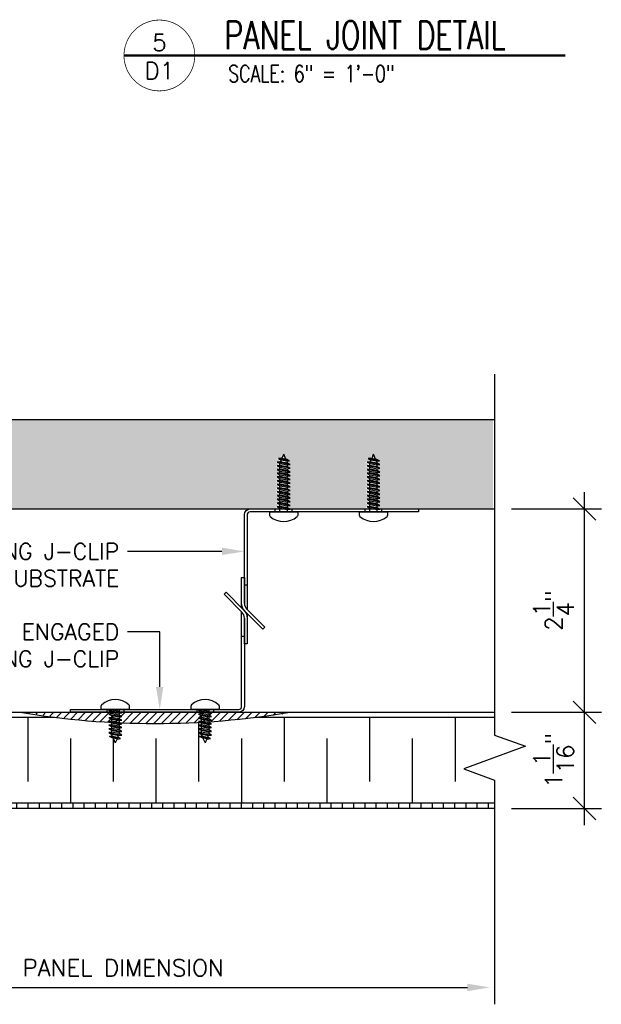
# Model space of a CAD drawing. Header units: inches. Extents: x 0 to 70.2, y 0 to 53.
# Tile 7 of 13: x 31.2 to 37.6, y 14.1 to 25.1. Entities that reach past the tile are written whole.
import ezdxf
from ezdxf import colors
from ezdxf.entities.mleader import LeaderData, LeaderLine
from ezdxf.enums import TextEntityAlignment as Align
from ezdxf.math import Vec2, Vec3

# ---------------------------------------------------------------- set-up
doc = ezdxf.new("R2010")
doc.units = ezdxf.units.IN
doc.header["$MEASUREMENT"] = 0
for name, color, linetype in [('1-ARCH', 1, 'Continuous'), ('1-DIM', 4, 'Continuous'), ('1-MOUNT', 155, 'Continuous'), ('1-PANEL', 6, 'Continuous'), ('1-TEXT', 2, 'Continuous'), ('1-TITLE', 4, 'Continuous')]:
    doc.layers.add(name, color=color, linetype=linetype)
doc.styles.add('TEXT', font='romans.shx')
doc.dimstyles.new('DIM 6-12', dxfattribs={"dimscale": 2, "dimtxt": 0.09375, "dimasz": 0.125, "dimexe": 0.09375, "dimexo": 0.09375, "dimgap": 0.0625, "dimtad": 1, "dimdec": 4, "dimzin": 3, "dimdsep": 46, "dimlunit": 5, "dimtxsty": 'TEXT', "dimblk": 'OBLIQUE', "dimcen": 0.09375, "dimdle": 0.09375, "dimclrd": 256, "dimclre": 4, "dimclrt": 2, "dimadec": 0, "dimazin": 0, "dimtfac": 1, "dimtdec": 4, "dimtmove": 0, "dimatfit": 3, "dimfxl": 1, "dimtfill": 1, "dimtolj": 1, "dimtzin": 0, "dimlwd": -1, "dimlwe": -1, "dimarcsym": 0})

# ---------------------------------------------------------------- blocks, each defined once
blk = doc.blocks.new('_Oblique')
at = {"color": 0, "linetype": 'ByBlock', "lineweight": -2}
blk.add_line((-0.5, -0.5), (0.5, 0.5), dxfattribs=at)
blk = doc.blocks.new('*D23')
at = {"layer": '1-DIM', "color": 4, "transparency": 16777216}
blk.add_line((28.483, 16.112), (28.483, 14.117), dxfattribs=at)
at = {"layer": '1-DIM', "transparency": 16777216}
blk.add_line((28.296, 14.305), (36.149, 14.305), dxfattribs=at)
blk.add_solid([(36.149, 14.346), (36.149, 14.263), (36.399, 14.305)], dxfattribs=at)
at = {"layer": 'Defpoints', "color": 0, "transparency": 16777216}
for p in [(28.483, 16.3), (36.399, 14.305), (36.399, 14.305)]:
    blk.add_point(p, dxfattribs=at)
at = {"layer": '1-DIM', "transparency": 16777216, "xscale": 0.25, "yscale": 0.25, "zscale": 0.25, "rotation": 180}
blk.add_blockref('_Oblique', (28.483, 14.305), dxfattribs=at)
at = {"layer": '1-DIM', "color": 2, "transparency": 16777216, "insert": (32.316, 14.523), "char_height": 0.1875, "attachment_point": 5, "style": 'TEXT', "bg_fill": 3, "box_fill_scale": 1.25, "bg_fill_color": 256, "bg_fill_true_color": 13158600, "bg_fill_transparency": 0}
blk.add_mtext('\\A1;PANEL DIMENSION', dxfattribs=at)
blk = doc.blocks.new('SCREW-3_4')
for p, q in [((-0.156, 0.649), (-0.156, 0.681)), ((0.156, 0.681), (0.156, 0.649)), ((0.148, 0.641), (-0.148, 0.641)), ((-0.042, 0.617), (-0.072, 0.612)), ((-0.072, 0.612), (-0.042, 0.596)), ((-0.072, 0.612), (0.072, 0.585)), ((-0.042, 0.575), (-0.072, 0.571)), ((-0.072, 0.571), (-0.042, 0.555)), ((-0.072, 0.571), (0.072, 0.543)), ((-0.042, 0.641), (-0.042, 0.617)), ((0.042, 0.601), (-0.042, 0.617)), ((-0.042, 0.596), (-0.042, 0.575)), ((-0.042, 0.596), (0.042, 0.58)), ((0.042, 0.56), (-0.042, 0.575)), ((-0.042, 0.555), (-0.042, 0.534)), ((-0.042, 0.555), (0.042, 0.539)), ((0.042, 0.641), (0.042, 0.601)), ((0.072, 0.585), (0.042, 0.601)), ((0.042, 0.58), (0.072, 0.585)), ((0.042, 0.58), (0.042, 0.56)), ((0.072, 0.543), (0.042, 0.56)), ((-0.042, 0.534), (-0.072, 0.529)), ((-0.072, 0.529), (-0.042, 0.513)), ((-0.072, 0.529), (0.072, 0.502)), ((-0.042, 0.493), (-0.072, 0.488)), ((-0.072, 0.488), (-0.042, 0.472)), ((-0.072, 0.488), (0.072, 0.461)), ((-0.042, 0.451), (-0.072, 0.447)), ((-0.072, 0.447), (-0.042, 0.43)), ((-0.072, 0.447), (0.072, 0.419)), ((0.042, 0.518), (-0.042, 0.534)), ((-0.042, 0.513), (-0.042, 0.493)), ((-0.042, 0.513), (0.042, 0.497)), ((0.042, 0.477), (-0.042, 0.493)), ((-0.042, 0.472), (-0.042, 0.451)), ((-0.042, 0.472), (0.042, 0.456)), ((0.042, 0.435), (-0.042, 0.451)), ((0.042, 0.539), (0.072, 0.543)), ((0.042, 0.539), (0.042, 0.518)), ((0.072, 0.502), (0.042, 0.518)), ((0.042, 0.497), (0.072, 0.502)), ((0.042, 0.497), (0.042, 0.477)), ((0.072, 0.461), (0.042, 0.477)), ((0.042, 0.456), (0.072, 0.461)), ((0.042, 0.456), (0.042, 0.435)), ((-0.042, 0.41), (-0.072, 0.405)), ((-0.072, 0.405), (-0.042, 0.389)), ((-0.072, 0.405), (0.072, 0.378)), ((-0.042, 0.368), (-0.072, 0.364)), ((-0.072, 0.364), (-0.042, 0.348)), ((-0.072, 0.364), (0.072, 0.336)), ((-0.042, 0.43), (-0.042, 0.41)), ((-0.042, 0.43), (0.042, 0.415)), ((0.042, 0.394), (-0.042, 0.41)), ((-0.042, 0.389), (-0.042, 0.368)), ((-0.042, 0.389), (0.042, 0.373)), ((0.042, 0.352), (-0.042, 0.368)), ((-0.042, 0.348), (-0.042, 0.327)), ((-0.042, 0.348), (0.042, 0.332)), ((0.072, 0.419), (0.042, 0.435)), ((0.042, 0.415), (0.072, 0.419)), ((0.042, 0.415), (0.042, 0.394)), ((0.072, 0.378), (0.042, 0.394)), ((0.042, 0.373), (0.072, 0.378)), ((0.042, 0.373), (0.042, 0.352)), ((0.072, 0.336), (0.042, 0.352)), ((0.042, 0.332), (0.072, 0.336)), ((0.042, 0.332), (0.042, 0.311)), ((-0.042, 0.327), (-0.072, 0.322)), ((-0.072, 0.322), (-0.042, 0.306)), ((-0.072, 0.322), (0.072, 0.295)), ((-0.042, 0.285), (-0.072, 0.281)), ((-0.072, 0.281), (-0.042, 0.265)), ((-0.072, 0.281), (0.072, 0.253)), ((-0.042, 0.244), (-0.072, 0.24)), ((-0.072, 0.24), (-0.042, 0.223)), ((-0.072, 0.24), (0.072, 0.212)), ((0.042, 0.311), (-0.042, 0.327)), ((-0.042, 0.306), (-0.042, 0.285)), ((-0.042, 0.306), (0.042, 0.29)), ((0.042, 0.27), (-0.042, 0.285)), ((-0.042, 0.265), (-0.042, 0.244)), ((-0.042, 0.265), (0.042, 0.249)), ((0.042, 0.228), (-0.042, 0.244)), ((-0.042, 0.223), (-0.042, 0.203)), ((-0.042, 0.223), (0.042, 0.207)), ((0.072, 0.295), (0.042, 0.311)), ((0.042, 0.29), (0.072, 0.295)), ((0.042, 0.29), (0.042, 0.27)), ((0.072, 0.253), (0.042, 0.27)), ((0.042, 0.249), (0.072, 0.253)), ((0.042, 0.249), (0.042, 0.228)), ((0.072, 0.212), (0.042, 0.228)), ((-0.042, 0.203), (-0.072, 0.198)), ((-0.072, 0.198), (-0.042, 0.182)), ((-0.072, 0.198), (0.072, 0.171)), ((-0.042, 0.161), (-0.072, 0.157)), ((-0.072, 0.157), (-0.042, 0.141)), ((-0.072, 0.157), (0.072, 0.129)), ((-0.042, 0.12), (-0.072, 0.115)), ((-0.072, 0.115), (-0.042, 0.099)), ((-0.072, 0.115), (0.072, 0.088)), ((0.042, 0.187), (-0.042, 0.203)), ((-0.042, 0.182), (-0.042, 0.161)), ((-0.042, 0.182), (0.042, 0.166)), ((0.042, 0.145), (-0.042, 0.161)), ((-0.042, 0.141), (-0.042, 0.12)), ((-0.042, 0.141), (0.042, 0.125)), ((0.042, 0.104), (-0.042, 0.12)), ((0.042, 0.207), (0.072, 0.212)), ((0.042, 0.207), (0.042, 0.187)), ((0.072, 0.171), (0.042, 0.187)), ((0.042, 0.166), (0.072, 0.171)), ((0.042, 0.166), (0.042, 0.145)), ((0.072, 0.129), (0.042, 0.145)), ((0.042, 0.125), (0.072, 0.129)), ((0.042, 0.125), (0.042, 0.104)), ((-0.034, 0.077), (-0.065, 0.072)), ((-0.034, 0.056), (-0.065, 0.072)), ((0.059, 0.049), (-0.065, 0.072)), ((-0.042, 0.099), (-0.042, 0.094)), ((-0.042, 0.099), (0.042, 0.083)), ((-0.042, 0.094), (-0.034, 0.077)), ((-0.034, 0.077), (0.029, 0.065)), ((0.029, 0.044), (-0.034, 0.056)), ((-0.024, 0.054), (0, 0)), ((0.02, 0.046), (0, 0)), ((0.029, 0.065), (0.037, 0.084)), ((0.059, 0.049), (0.029, 0.065)), ((0.029, 0.044), (0.059, 0.049)), ((0.072, 0.088), (0.042, 0.104)), ((0.042, 0.083), (0.072, 0.088))]:
    blk.add_line(p, q)
for centre, radius, start, end in [((-0.141, 0.681), 0.0156, 131.6968, 180), ((0, 0.523), 0.227, 48.3032, 131.6968), ((0.141, 0.681), 0.0156, 0, 48.3032), ((-0.148, 0.649), 0.00781, 180, 270), ((0.148, 0.649), 0.00781, 270, 0)]:
    blk.add_arc(centre, radius, start, end)
blk = doc.blocks.new('SCREW-1_2')
for p, q in [((-0.156, 0.381), (-0.156, 0.413)), ((0.148, 0.373), (-0.148, 0.373)), ((-0.042, 0.368), (-0.072, 0.364)), ((-0.072, 0.364), (-0.042, 0.348)), ((-0.072, 0.364), (0.072, 0.336)), ((-0.042, 0.373), (-0.042, 0.368)), ((0.042, 0.352), (-0.042, 0.368)), ((-0.042, 0.348), (-0.042, 0.327)), ((-0.042, 0.348), (0.042, 0.332)), ((0.042, 0.373), (0.042, 0.352)), ((0.072, 0.336), (0.042, 0.352)), ((0.042, 0.332), (0.072, 0.336)), ((0.042, 0.332), (0.042, 0.311)), ((0.156, 0.413), (0.156, 0.381)), ((-0.042, 0.327), (-0.072, 0.322)), ((-0.072, 0.322), (-0.042, 0.306)), ((-0.072, 0.322), (0.072, 0.295)), ((-0.042, 0.285), (-0.072, 0.281)), ((-0.072, 0.281), (-0.042, 0.265)), ((-0.072, 0.281), (0.072, 0.253)), ((-0.042, 0.244), (-0.072, 0.24)), ((-0.072, 0.24), (-0.042, 0.223)), ((-0.072, 0.24), (0.072, 0.212)), ((0.042, 0.311), (-0.042, 0.327)), ((-0.042, 0.306), (-0.042, 0.285)), ((-0.042, 0.306), (0.042, 0.29)), ((0.042, 0.27), (-0.042, 0.285)), ((-0.042, 0.265), (-0.042, 0.244)), ((-0.042, 0.265), (0.042, 0.249)), ((0.042, 0.228), (-0.042, 0.244)), ((-0.042, 0.223), (-0.042, 0.203)), ((-0.042, 0.223), (0.042, 0.207)), ((0.072, 0.295), (0.042, 0.311)), ((0.042, 0.29), (0.072, 0.295)), ((0.042, 0.29), (0.042, 0.27)), ((0.072, 0.253), (0.042, 0.27)), ((0.042, 0.249), (0.072, 0.253)), ((0.042, 0.249), (0.042, 0.228)), ((0.072, 0.212), (0.042, 0.228)), ((-0.042, 0.203), (-0.072, 0.198)), ((-0.072, 0.198), (-0.042, 0.182)), ((-0.072, 0.198), (0.072, 0.171)), ((-0.042, 0.161), (-0.072, 0.157)), ((-0.072, 0.157), (-0.042, 0.141)), ((-0.072, 0.157), (0.072, 0.129)), ((-0.042, 0.12), (-0.072, 0.115)), ((-0.072, 0.115), (-0.042, 0.099)), ((-0.072, 0.115), (0.072, 0.088)), ((0.042, 0.187), (-0.042, 0.203)), ((-0.042, 0.182), (-0.042, 0.161)), ((-0.042, 0.182), (0.042, 0.166)), ((0.042, 0.145), (-0.042, 0.161)), ((-0.042, 0.141), (-0.042, 0.12)), ((-0.042, 0.141), (0.042, 0.125)), ((0.042, 0.104), (-0.042, 0.12)), ((0.042, 0.207), (0.072, 0.212)), ((0.042, 0.207), (0.042, 0.187)), ((0.072, 0.171), (0.042, 0.187)), ((0.042, 0.166), (0.072, 0.171)), ((0.042, 0.166), (0.042, 0.145)), ((0.072, 0.129), (0.042, 0.145)), ((0.042, 0.125), (0.072, 0.129)), ((0.042, 0.125), (0.042, 0.104)), ((-0.034, 0.077), (-0.065, 0.072)), ((-0.034, 0.056), (-0.065, 0.072)), ((0.059, 0.049), (-0.065, 0.072)), ((-0.042, 0.099), (-0.042, 0.094)), ((-0.042, 0.099), (0.042, 0.083)), ((-0.042, 0.094), (-0.034, 0.077)), ((-0.034, 0.077), (0.029, 0.065)), ((0.029, 0.044), (-0.034, 0.056)), ((-0.024, 0.054), (0, 0)), ((0.02, 0.046), (0, 0)), ((0.029, 0.065), (0.037, 0.084)), ((0.059, 0.049), (0.029, 0.065)), ((0.029, 0.044), (0.059, 0.049)), ((0.072, 0.088), (0.042, 0.104)), ((0.042, 0.083), (0.072, 0.088))]:
    blk.add_line(p, q)
for centre, radius, start, end in [((0, 0.255), 0.227, 48.3032, 131.6968), ((-0.141, 0.413), 0.0156, 131.6968, 180), ((-0.148, 0.381), 0.00781, 180, 270), ((0.148, 0.381), 0.00781, 270, 0), ((0.141, 0.413), 0.0156, 0, 48.3032)]:
    blk.add_arc(centre, radius, start, end)
blk = doc.blocks.new('*U71')
at = {"layer": '1-TITLE', "const_width": 0.00651}
blk.add_lwpolyline([(0, 0, 1), (0.6284, 0, 0.414214), (0.3142, 0.3142, 0.414214), (0, 0, 2.926408)], format="xyb", dxfattribs=at)
at = {"layer": '1-TITLE', "const_width": 0.02}
blk.add_lwpolyline([(0, 0), (3.9192, 0)], dxfattribs=at)
at = {"layer": '1-TEXT', "color": 2, "style": 'TEXT'}
blk.add_attdef('VIEWNAME', (0.8901, 0.0614), '', height=0.25, dxfattribs=at)
at = {"layer": '1-TEXT', "style": 'TEXT'}
for tag, p in [('DETAIL#', (0.3011, 0.0943)), ('SHEET#', (0.3061, -0.2065))]:
    blk.add_attdef(tag, text='', height=0.125, dxfattribs=at).set_placement(p, align=Align.CENTER)
for tag, p in [('NOTE1', (0.9261, -0.2807)), ('NOTE2', (0.9261, -0.4628)), ('NOTE3', (0.9261, -0.6548)), ('NOTE4', (0.9261, -0.8321))]:
    blk.add_attdef(tag, p, '', height=0.125, dxfattribs=at)
blk = doc.blocks.new('*D52')
at = {"layer": '1-DIM', "transparency": 16777216}
blk.add_line((37.452, 16.109), (37.452, 17.554), dxfattribs=at)
at = {"layer": '1-DIM', "color": 4, "transparency": 16777216}
for p, q in [((36.64, 17.366), (37.64, 17.366)), ((36.64, 16.296), (37.64, 16.296))]:
    blk.add_line(p, q, dxfattribs=at)
at = {"layer": 'Defpoints', "color": 0, "transparency": 16777216}
for p in [(36.452, 17.366), (37.452, 17.366), (36.452, 16.296)]:
    blk.add_point(p, dxfattribs=at)
at = {"layer": '1-DIM', "transparency": 16777216, "xscale": 0.25, "yscale": 0.25, "zscale": 0.25}
for p, rotation in [((37.452, 17.366), 90), ((37.452, 16.296), 270)]:
    blk.add_blockref('_Oblique', p, dxfattribs=dict(at, rotation=rotation))
at = {"layer": '1-DIM', "color": 2, "transparency": 16777216, "insert": (37.108, 16.831), "char_height": 0.1875, "attachment_point": 5, "rotation": 90, "style": 'TEXT', "bg_fill": 3, "box_fill_scale": 1.25, "bg_fill_color": 256, "bg_fill_true_color": 13158600, "bg_fill_transparency": 0}
blk.add_mtext('\\A1;1{\\H1.000000x;\\S1/16;}"', dxfattribs=at)
blk = doc.blocks.new('*D53')
at = {"layer": '1-DIM', "transparency": 16777216}
blk.add_line((37.452, 17.179), (37.452, 19.815), dxfattribs=at)
at = {"layer": '1-DIM', "color": 4, "transparency": 16777216}
for p, q in [((36.64, 19.628), (37.64, 19.628)), ((36.64, 17.366), (37.64, 17.366))]:
    blk.add_line(p, q, dxfattribs=at)
at = {"layer": 'Defpoints', "color": 0, "transparency": 16777216}
for p in [(36.452, 19.628), (37.452, 19.628), (36.452, 17.366)]:
    blk.add_point(p, dxfattribs=at)
at = {"layer": '1-DIM', "transparency": 16777216, "xscale": 0.25, "yscale": 0.25, "zscale": 0.25}
for p, rotation in [((37.452, 19.628), 90), ((37.452, 17.366), 270)]:
    blk.add_blockref('_Oblique', p, dxfattribs=dict(at, rotation=rotation))
at = {"layer": '1-DIM', "color": 2, "transparency": 16777216, "insert": (37.108, 18.497), "char_height": 0.1875, "attachment_point": 5, "rotation": 90, "style": 'TEXT', "bg_fill": 3, "box_fill_scale": 1.25, "bg_fill_color": 256, "bg_fill_true_color": 13158600, "bg_fill_transparency": 0}
blk.add_mtext('\\A1;2{\\H1.000000x;\\S1/4;}"', dxfattribs=at)

msp = doc.modelspace()

# ---------------------------------------------------------------- hatches: boundary and pattern name
at = {"layer": '1-ARCH'}
h = msp.add_hatch(dxfattribs=at)
h.set_pattern_fill('AR-SAND', color=8, scale=0.1, style=0)
h.set_pattern_definition([(37.5, (-83.18237, 2.08588), (-0.00629934, 0.19268238), [0, -0.152, 0, -0.17, 0, -0.1625]), (7.5, (-83.18237, 2.08588), (0.17697767, 0.2822146), [0, -0.082, 0, -0.137, 0, -0.0525]), (327.5, (-83.30537, 2.08588), (0.31141419, 0.0005659), [0, -0.05, 0, -0.18, 0, -0.235]), (317.5, (-83.30537, 2.08588), (0.30061266, 0.08776756), [0, -0.025, 0, -0.118, 0, -0.135])])
h.paths.add_polyline_path([(36.43378, 20.62367), (18.88029, 20.62367), (18.88029, 19.62367), (20.21556, 19.62367), (20.24083, 19.63706), (20.24083, 19.65777), (20.21032, 19.66231), (20.24083, 19.67848), (20.24083, 19.69919), (20.21032, 19.70373), (20.24083, 19.7199), (20.24083, 19.74061), (20.21032, 19.74515), (20.24083, 19.76132), (20.24083, 19.78204), (20.21032, 19.78658), (20.24083, 19.80275), (20.24083, 19.82346), (20.21032, 19.828), (20.24083, 19.84417), (20.24083, 19.86488), (20.21032, 19.86942), (20.24083, 19.88559), (20.24083, 19.9063), (20.21032, 19.91084), (20.24083, 19.92701), (20.24083, 19.94773), (20.21032, 19.95227), (20.24083, 19.96844), (20.24083, 19.98915), (20.21032, 19.99369), (20.24083, 20.00986), (20.24083, 20.03057), (20.21032, 20.03511), (20.24083, 20.05128), (20.24083, 20.07199), (20.21032, 20.07653), (20.24083, 20.0927), (20.24083, 20.11341), (20.21032, 20.11795), (20.23771, 20.13247), (20.24832, 20.15626), (20.2178, 20.1608), (20.26041, 20.18338), (20.28262, 20.23322), (20.30167, 20.1905), (20.34207, 20.18449), (20.31156, 20.16831), (20.31936, 20.15081), (20.35493, 20.14551), (20.32442, 20.12934), (20.32442, 20.10863), (20.35493, 20.10409), (20.32442, 20.08792), (20.32442, 20.06721), (20.35493, 20.06267), (20.32442, 20.0465), (20.32442, 20.02579), (20.35493, 20.02125), (20.32442, 20.00508), (20.32442, 19.98436), (20.35493, 19.97982), (20.32442, 19.96365), (20.32442, 19.94294), (20.35493, 19.9384), (20.32442, 19.92223), (20.32442, 19.90152), (20.35493, 19.89698), (20.32442, 19.88081), (20.32442, 19.8601), (20.35493, 19.85556), (20.32442, 19.83939), (20.32442, 19.81867), (20.35493, 19.81413), (20.32442, 19.79796), (20.32442, 19.77725), (20.35493, 19.77271), (20.32442, 19.75654), (20.32442, 19.73583), (20.35493, 19.73129), (20.32442, 19.71512), (20.32442, 19.69441), (20.35493, 19.68987), (20.32442, 19.6737), (20.32442, 19.65299), (20.35493, 19.64845), (20.32442, 19.63227), (20.32442, 19.62367), (21.21556, 19.62367), (21.24083, 19.63706), (21.24083, 19.65777), (21.21032, 19.66231), (21.24083, 19.67848), (21.24083, 19.69919), (21.21032, 19.70373), (21.24083, 19.7199), (21.24083, 19.74061), (21.21032, 19.74515), (21.24083, 19.76132), (21.24083, 19.78204), (21.21032, 19.78658), (21.24083, 19.80275), (21.24083, 19.82346), (21.21032, 19.828), (21.24083, 19.84417), (21.24083, 19.86488), (21.21032, 19.86942), (21.24083, 19.88559), (21.24083, 19.9063), (21.21032, 19.91084), (21.24083, 19.92701), (21.24083, 19.94773), (21.21032, 19.95227), (21.24083, 19.96844), (21.24083, 19.98915), (21.21032, 19.99369), (21.24083, 20.00986), (21.24083, 20.03057), (21.21032, 20.03511), (21.24083, 20.05128), (21.24083, 20.07199), (21.21032, 20.07653), (21.24083, 20.0927), (21.24083, 20.11341), (21.21032, 20.11795), (21.23771, 20.13247), (21.24832, 20.15626), (21.2178, 20.1608), (21.26041, 20.18338), (21.28262, 20.23322), (21.30167, 20.1905), (21.34207, 20.18449), (21.31156, 20.16831), (21.31936, 20.15081), (21.35493, 20.14551), (21.32442, 20.12934), (21.32442, 20.10863), (21.35493, 20.10409), (21.32442, 20.08792), (21.32442, 20.06721), (21.35493, 20.06267), (21.32442, 20.0465), (21.32442, 20.02579), (21.35493, 20.02125), (21.32442, 20.00508), (21.32442, 19.98436), (21.35493, 19.97982), (21.32442, 19.96365), (21.32442, 19.94294), (21.35493, 19.9384), (21.32442, 19.92223), (21.32442, 19.90152), (21.35493, 19.89698), (21.32442, 19.88081), (21.32442, 19.8601), (21.35493, 19.85556), (21.32442, 19.83939), (21.32442, 19.81867), (21.35493, 19.81413), (21.32442, 19.79796), (21.32442, 19.77725), (21.35493, 19.77271), (21.32442, 19.75654), (21.32442, 19.73583), (21.35493, 19.73129), (21.32442, 19.71512), (21.32442, 19.69441), (21.35493, 19.68987), (21.32442, 19.6737), (21.32442, 19.65299), (21.35493, 19.64845), (21.32442, 19.63227), (21.32442, 19.62367), (21.65762, 19.62367), (34.04314, 19.62367), (34.04314, 19.63227), (34.01262, 19.64845), (34.04314, 19.65299), (34.04314, 19.6737), (34.01262, 19.68987), (34.04314, 19.69441), (34.04314, 19.71512), (34.01262, 19.73129), (34.04314, 19.73583), (34.04314, 19.75654), (34.01262, 19.77271), (34.04314, 19.77725), (34.04314, 19.79796), (34.01262, 19.81413), (34.04314, 19.81867), (34.04314, 19.83939), (34.01262, 19.85556), (34.04314, 19.8601), (34.04314, 19.88081), (34.01262, 19.89698), (34.04314, 19.90152), (34.04314, 19.92223), (34.01262, 19.9384), (34.04314, 19.94294), (34.04314, 19.96365), (34.01262, 19.97982), (34.04314, 19.98436), (34.04314, 20.00508), (34.01262, 20.02125), (34.04314, 20.02579), (34.04314, 20.0465), (34.01262, 20.06267), (34.04314, 20.06721), (34.04314, 20.08792), (34.01262, 20.10409), (34.04314, 20.10863), (34.04314, 20.12934), (34.01262, 20.14551), (34.04819, 20.15081), (34.056, 20.16831), (34.02548, 20.18449), (34.06589, 20.1905), (34.08493, 20.23322), (34.10715, 20.18338), (34.14975, 20.1608), (34.11924, 20.15626), (34.12984, 20.13247), (34.15724, 20.11795), (34.12672, 20.11341), (34.12672, 20.0927), (34.15724, 20.07653), (34.12672, 20.07199), (34.12672, 20.05128), (34.15724, 20.03511), (34.12672, 20.03057), (34.12672, 20.00986), (34.15724, 19.99369), (34.12672, 19.98915), (34.12672, 19.96844), (34.15724, 19.95227), (34.12672, 19.94773), (34.12672, 19.92701), (34.15724, 19.91084), (34.12672, 19.9063), (34.12672, 19.88559), (34.15724, 19.86942), (34.12672, 19.86488), (34.12672, 19.84417), (34.15724, 19.828), (34.12672, 19.82346), (34.12672, 19.80275), (34.15724, 19.78658), (34.12672, 19.78204), (34.12672, 19.76132), (34.15724, 19.74515), (34.12672, 19.74061), (34.12672, 19.7199), (34.15724, 19.70373), (34.12672, 19.69919), (34.12672, 19.67848), (34.15724, 19.66231), (34.12672, 19.65777), (34.12672, 19.63706), (34.15199, 19.62367), (35.04314, 19.62367), (35.04314, 19.63227), (35.01262, 19.64845), (35.04314, 19.65299), (35.04314, 19.6737), (35.01262, 19.68987), (35.04314, 19.69441), (35.04314, 19.71512), (35.01262, 19.73129), (35.04314, 19.73583), (35.04314, 19.75654), (35.01262, 19.77271), (35.04314, 19.77725), (35.04314, 19.79796), (35.01262, 19.81413), (35.04314, 19.81867), (35.04314, 19.83939), (35.01262, 19.85556), (35.04314, 19.8601), (35.04314, 19.88081), (35.01262, 19.89698), (35.04314, 19.90152), (35.04314, 19.92223), (35.01262, 19.9384), (35.04314, 19.94294), (35.04314, 19.96365), (35.01262, 19.97982), (35.04314, 19.98436), (35.04314, 20.00508), (35.01262, 20.02125), (35.04314, 20.02579), (35.04314, 20.0465), (35.01262, 20.06267), (35.04314, 20.06721), (35.04314, 20.08792), (35.01262, 20.10409), (35.04314, 20.10863), (35.04314, 20.12934), (35.01262, 20.14551), (35.04819, 20.15081), (35.056, 20.16831), (35.02548, 20.18449), (35.06589, 20.1905), (35.08493, 20.23322), (35.10715, 20.18338), (35.14975, 20.1608), (35.11924, 20.15626), (35.12984, 20.13247), (35.15724, 20.11795), (35.12672, 20.11341), (35.12672, 20.0927), (35.15724, 20.07653), (35.12672, 20.07199), (35.12672, 20.05128), (35.15724, 20.03511), (35.12672, 20.03057), (35.12672, 20.00986), (35.15724, 19.99369), (35.12672, 19.98915), (35.12672, 19.96844), (35.15724, 19.95227), (35.12672, 19.94773), (35.12672, 19.92701), (35.15724, 19.91084), (35.12672, 19.9063), (35.12672, 19.88559), (35.15724, 19.86942), (35.12672, 19.86488), (35.12672, 19.84417), (35.15724, 19.828), (35.12672, 19.82346), (35.12672, 19.80275), (35.15724, 19.78658), (35.12672, 19.78204), (35.12672, 19.76132), (35.15724, 19.74515), (35.12672, 19.74061), (35.12672, 19.7199), (35.15724, 19.70373), (35.12672, 19.69919), (35.12672, 19.67848), (35.15724, 19.66231), (35.12672, 19.65777), (35.12672, 19.63706), (35.15199, 19.62367), (35.58493, 19.62367), (36.43378, 19.62367)])
at = {"layer": '1-MOUNT'}
h = msp.add_hatch(dxfattribs=at)
h.set_pattern_fill('ANSI31', color=256, scale=0.5, style=0)
h.set_pattern_definition([(45, (84.2197, 0.30378), (-0.044194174, 0.044194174), [])])
h.paths.add_polyline_path([(34.2197, 17.36628), (33.7197, 17.36628), (33.7197, 17.29662, 0.01392902)])
h.paths.add_polyline_path([(33.7197, 17.29662), (33.7197, 17.36628), (32.7197, 17.36628), (32.7197, 17.24128, 0.02764954)])
h.paths.add_polyline_path([(32.7197, 17.24128), (32.7197, 17.36628), (31.7197, 17.36628), (31.7197, 17.29662, 0.02764954)])
h.paths.add_polyline_path([(31.7197, 17.29662), (31.7197, 17.36628), (31.2197, 17.36628, 0.01392902)])

# ---------------------------------------------------------------- linework, layer by layer
at = {"layer": '1-ARCH'}
msp.add_line((18.91161, 20.62439), (36.45201, 20.62439), dxfattribs=at)
msp.add_lwpolyline([(18.91161, 19.62842), (36.45201, 19.62842)], dxfattribs=at)
at = {"layer": '1-MOUNT'}
for p, q in [((34.00941, 19.59645), (34.00941, 19.6277)), ((34.00941, 19.59645), (34.00941, 19.6277)), ((34.19691, 19.59645), (34.19691, 19.6277)), ((34.19691, 19.59645), (34.19691, 19.6277)), ((35.00941, 19.59645), (35.00941, 19.6277)), ((35.00941, 19.59645), (35.00941, 19.6277)), ((35.19691, 19.59645), (35.19691, 19.6277)), ((35.19691, 19.59645), (35.19691, 19.6277)), ((33.66566, 18.78395), (33.69691, 18.78395)), ((33.66566, 18.21003), (33.63441, 18.21003)), ((32.13441, 17.39753), (32.13441, 17.36628)), ((32.32191, 17.39753), (32.32191, 17.36628)), ((33.13441, 17.39753), (33.13441, 17.36628)), ((33.32191, 17.39753), (33.32191, 17.36628))]:
    msp.add_line(p, q, dxfattribs=at)
for points in [[(33.66566, 18.57967), (33.66566, 19.5652, -0.41421356), (33.72816, 19.6277), (35.60316, 19.6277), (35.60316, 19.59645), (33.72816, 19.59645, 0.41421356), (33.69691, 19.5652), (33.69691, 18.50959)], [(33.66566, 18.59261), (33.66566, 18.57967, 0.19891237), (33.69312, 18.51338), (33.892, 18.3145), (33.8699, 18.29241), (33.67103, 18.49128, -0.19891237), (33.63441, 18.57967), (33.63441, 18.86628), (33.66566, 18.86628), (33.66566, 18.56673)], [(33.66566, 18.40137), (33.66566, 18.41431, 0.19891237), (33.63821, 18.4806), (33.43933, 18.67948), (33.46143, 18.70157), (33.6603, 18.5027, -0.19891237), (33.69691, 18.41431), (33.69691, 18.1277), (33.66566, 18.1277), (33.66566, 18.41431)], [(33.66566, 18.41431), (33.66566, 17.42878, -0.41421356), (33.60316, 17.36628), (31.72816, 17.36628), (31.72816, 17.39753), (33.60316, 17.39753, 0.41421356), (33.63441, 17.42878), (33.63441, 18.48439)]]:
    msp.add_lwpolyline(points, format="xyb", dxfattribs=at)
for points in [[(33.63441, 18.52859), (33.63441, 18.57967)], [(33.69691, 18.46539), (33.69691, 18.41431)]]:
    msp.add_lwpolyline(points, dxfattribs=at)
msp.add_arc((32.67076, 26.30378), 9.0625, 260.472717, 279.527283, dxfattribs=at)
at = {"layer": '1-PANEL'}
for p, q in [((28.941, 17.36628), (36.45201, 17.36628)), ((29.46841, 17.31048), (31.55295, 17.31048)), ((33.78857, 17.31048), (36.45201, 17.31048))]:
    msp.add_line(p, q, dxfattribs=at)
at = {"layer": '1-PANEL', "color": 8}
for p, q in [((31.25301, 17.31048), (31.25301, 16.59678)), ((34.10784, 17.31048), (34.10784, 16.59678)), ((35.05945, 17.31048), (35.05945, 16.59678)), ((36.01106, 17.31048), (36.01106, 16.59678)), ((33.15623, 17.25429), (33.15623, 16.59678)), ((31.72882, 17.07258), (31.72882, 16.35887)), ((32.20462, 17.07718), (32.20462, 16.59678)), ((32.68042, 17.07258), (32.68042, 16.35887)), ((33.63203, 17.07258), (33.63203, 16.35887)), ((34.58364, 17.07258), (34.58364, 16.35887)), ((35.53525, 17.07258), (35.53525, 16.35887))]:
    msp.add_line(p, q, dxfattribs=at)

# ---------------------------------------------------------------- block references
at = {"layer": '1-MOUNT', "rotation": 180}
for p in [(34.10316, 20.23725), (35.10316, 20.23725)]:
    msp.add_blockref('SCREW-3_4', p, dxfattribs=at)
at = {"layer": '1-MOUNT'}
for p in [(32.22816, 17.02437), (33.22816, 17.02437)]:
    msp.add_blockref('SCREW-1_2', p, dxfattribs=at)
at = {"layer": '1-TITLE'}
ref = msp.add_blockref('*U71', (32.32532, 24.67339), dxfattribs=dict(at, xscale=1.254172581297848, yscale=1.254172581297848, zscale=1.254172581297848))
ref.add_attrib('VIEWNAME', 'PANEL JOINT DETAIL', (33.44166, 24.74255), dxfattribs={"color": 2, "height": 0.312495, "style": 'TEXT', "width": 0.75})
ref.add_attrib('DETAIL#', '5', dxfattribs={"color": 2, "height": 0.1875, "style": 'TEXT'}).set_placement((32.71941, 24.81716), align=Align.MIDDLE_CENTER)
ref.add_attrib('SHEET#', 'D1', dxfattribs={"color": 2, "height": 0.1875, "style": 'TEXT'}).set_placement((32.71941, 24.50361), align=Align.MIDDLE_CENTER)
ref.add_attrib('NOTE1', 'SCALE: 6" = 1\'-0"', dxfattribs={"color": 2, "height": 0.1875, "style": 'TEXT', "width": 0.75}).set_placement((33.48686, 24.3214), align=Align.BOTTOM_LEFT)

# ---------------------------------------------------------------- dimensions: what is measured, and where the dimension line sits
at = {"layer": '1-DIM'}
dim = msp.add_linear_dim(base=(36.39852, 14.30451), p1=(28.48346, 16.29975), p2=(36.39852, 14.30451), text='PANEL DIMENSION', dimstyle='DIM 6-12', override={"dimpost": '"', "dimblk1": 'Oblique', "dimsah": 1}, dxfattribs=at)
dim.commit()
dim.dimension.update_dxf_attribs({"geometry": '*D23', "text_midpoint": (32.31599, 14.52326)})

# ---------------------------------------------------------------- leaders
at = {"layer": '1-TEXT'}
ml = msp.add_multileader_mtext('Standard', dxfattribs=at)
ml.set_content('CEILING J-CLIP \\PFASTENED TO SUBSTRATE', color=256, style='TEXT')
ml.set_leader_properties(color=4, linetype='ByLayer', lineweight=-1)
ml.build(insert=Vec2(0, 0))
ml.multileader.update_dxf_attribs({"dogleg_length": 0.36, "arrow_head_size": 0.25})
ctx = ml.context
ctx.base_point, ctx.char_height, ctx.arrow_head_size, ctx.landing_gap_size, ctx.plane_origin = Vec3(28.75426, 19.15618), 0.18, 0.25, 0.09, Vec3(34.15613, 17.99004)
ctx.text_align_type = 2
notes = []
notes.append((ctx, [(0, (1, 1, 0), (33.1602, 19.15618), (-1, 0), 0.79737, [(0, [(33.66566, 19.15618)], 0, [])])]))
ctx.mtext.insert, ctx.mtext.width, ctx.mtext.alignment, ctx.mtext.flow_direction = Vec3(32.27283, 19.24618), 3.5204687, 3, 5
ml = msp.add_multileader_mtext('Standard', dxfattribs=at)
ml.set_content('PANEL J-CLIP ENGAGED\\PTO CEILING J-CLIP', color=256, style='TEXT')
ml.set_leader_properties(color=4, linetype='ByLayer', lineweight=-1)
ml.build(insert=Vec2(0, 0))
ml.multileader.update_dxf_attribs({"dogleg_length": 0.36, "arrow_head_size": 0.25})
ctx = ml.context
ctx.base_point, ctx.char_height, ctx.arrow_head_size, ctx.landing_gap_size, ctx.plane_origin = Vec3(28.90854, 18.26104), 0.18, 0.25, 0.09, Vec3(33.71875, 16.92665)
ctx.text_align_type = 2
notes.append((ctx, [(0, (1, 1, 0), (32.72283, 18.26104), (-1, 0), 0.36, [(0, [(32.72283, 17.39826)], 0, [])])]))
ctx.mtext.insert, ctx.mtext.width, ctx.mtext.alignment, ctx.mtext.flow_direction = Vec3(32.27283, 18.35104), 3.360328, 3, 5
for ctx, leaders in notes:
    for number, flags, end, landing, length, lines in leaders:
        leader = LeaderData()
        leader.index, (leader.has_last_leader_line, leader.has_dogleg_vector, leader.attachment_direction) = number, flags
        leader.last_leader_point, leader.dogleg_vector, leader.dogleg_length = Vec3(end), Vec3(landing), length
        for number, points, colour, breaks in lines:
            line = LeaderLine()
            line.index, line.vertices, line.color, line.breaks = number, Vec3.list(points), colors.encode_raw_color(colour), breaks
            leader.lines.append(line)
        ctx.leaders.append(leader)

# ---------------------------------------------------------------- next in the draw order: hatches: boundary and pattern name
at = {"layer": '1-PANEL'}
h = msp.add_hatch(dxfattribs=at)
h.set_pattern_fill('ANSI31', color=8, angle=45, style=0)
h.set_pattern_definition([(90, (26.25844, -772.9067), (-0.125, 3e-17), [])])
h.paths.add_polyline_path([(36.45201, 16.29637), (36.45201, 16.35887), (28.48346, 16.35887), (28.48346, 16.29637)])

# ---------------------------------------------------------------- next in the draw order: linework, layer by layer
at = {"layer": '1-DIM'}
msp.add_lwpolyline([(36.45201, 21.12842), (36.45201, 17.11225), (36.79545, 16.98725), (36.10858, 16.73725), (36.45201, 16.61225), (36.45201, 14.11701)], dxfattribs=at)
at = {"layer": '1-PANEL', "linetype": 'Continuous'}
msp.add_lwpolyline([(36.45201, 16.29637), (28.48346, 16.29637), (28.48346, 16.35887), (36.45201, 16.35887)], dxfattribs=at)

# ---------------------------------------------------------------- next in the draw order: dimensions: what is measured, and where the dimension line sits
at = {"layer": '1-DIM'}
dim = msp.add_linear_dim(base=(37.45201, 17.36628), p1=(36.45201, 16.29637), p2=(36.45201, 17.36628), angle=90, dimstyle='DIM 6-12', override={"dimpost": '"'}, dxfattribs=at)
dim.commit()
dim.dimension.update_dxf_attribs({"geometry": '*D52', "text_midpoint": (37.10826, 16.83133)})

# ---------------------------------------------------------------- next in the draw order: dimensions: what is measured, and where the dimension line sits
dim = msp.add_linear_dim(base=(37.45201, 19.6277), p1=(36.45201, 17.36628), p2=(36.45201, 19.6277), angle=90, dimstyle='DIM 6-12', override={"dimpost": '"'}, dxfattribs=at)
dim.commit()
dim.dimension.update_dxf_attribs({"geometry": '*D53', "text_midpoint": (37.10826, 18.49699)})

doc.saveas('drawing.dxf')
